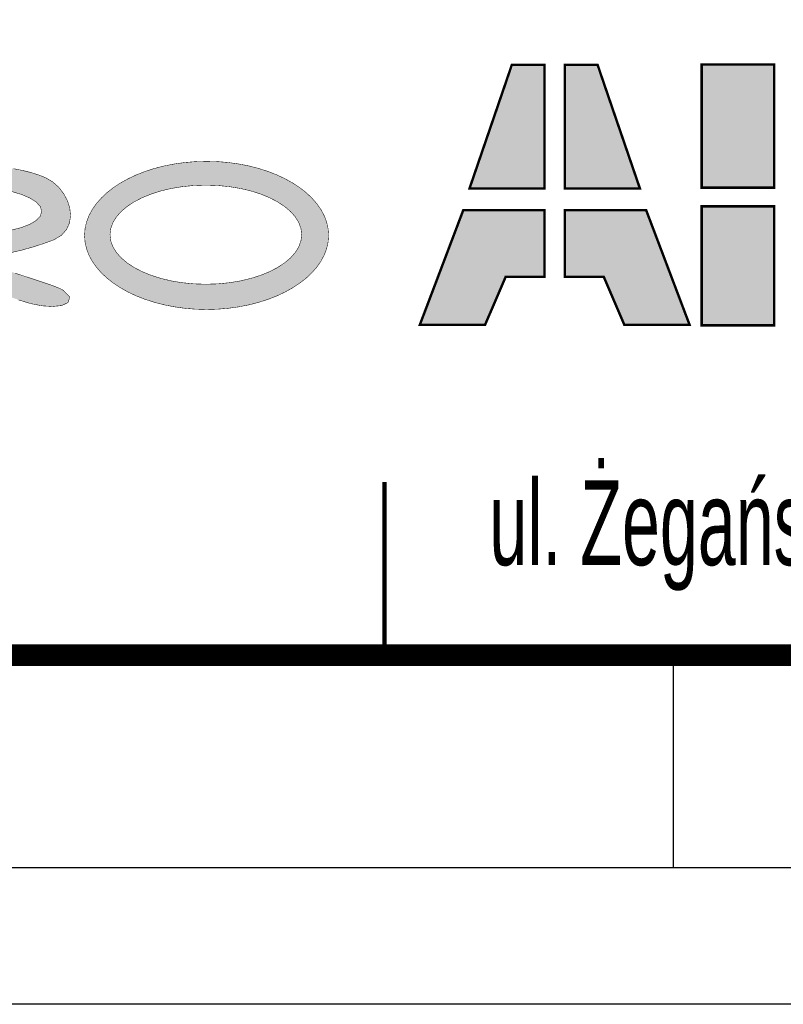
# Model space of a CAD drawing. Header units: millimetres. Extents: x 947 to 1808, y 151 to 525.
# Tile 21 of 27: x 1662 to 1680, y 151 to 174. Entities that reach past the tile are written whole.
import ezdxf
from ezdxf.enums import TextEntityAlignment as Align

# ---------------------------------------------------------------- set-up
doc = ezdxf.new("R2010")
doc.units = ezdxf.units.MM
doc.header["$LTSCALE"] = 15
doc.linetypes.add('AUSGEZOGEN', pattern=[0])
doc.linetypes.add('DOT2', pattern=[0.125, 0, -0.125])
doc.layers.add('LOGO', color=152, linetype='Continuous')
doc.layers.add('WARSTWA_1', color=7, linetype='Continuous')
doc.styles.add('ROMAND', font='romand.shx')

# ---------------------------------------------------------------- blocks, each defined once
blk = doc.blocks.new('LOGO')
at = {"layer": 'LOGO'}
h = blk.add_hatch(color=7, dxfattribs=at)
h.paths.add_polyline_path([(10.22, 5.846), (10.022, 5.995), (9.812, 6.126), (9.591, 6.239), (9.36, 6.336), (9.12, 6.416), (8.871, 6.479), (8.614, 6.526), (8.351, 6.556), (8.08, 6.569), (7.805, 6.567), (7.525, 6.548), (7.24, 6.513), (6.953, 6.463), (6.663, 6.397), (6.372, 6.315), (6.143, 6.233), (5.93, 6.134), (5.735, 6.021), (5.556, 5.894), (5.394, 5.755), (5.249, 5.606), (5.121, 5.447), (5.01, 5.28), (4.917, 5.107), (4.842, 4.929), (4.784, 4.747), (4.743, 4.563), (4.721, 4.378), (4.716, 4.193), (4.73, 4.01), (4.762, 3.831), (4.812, 3.656), (4.88, 3.487), (4.967, 3.325), (5.073, 3.173), (5.197, 3.03), (5.34, 2.899), (5.502, 2.781), (5.684, 2.678), (5.884, 2.59), (6.104, 2.519), (6.344, 2.467), (6.629, 2.42), (6.913, 2.384), (7.195, 2.361), (7.477, 2.35), (7.757, 2.352), (8.035, 2.367), (8.312, 2.397), (8.588, 2.44), (8.861, 2.499), (9.134, 2.574), (9.404, 2.664), (9.673, 2.771), (9.94, 2.894), (10.206, 3.035), (10.206, 1.984), (10.154, 1.599), (10.005, 1.343), (9.769, 1.205), (9.453, 1.175), (6.074, 1.147), (5.802, 1.111), (5.603, 1.018), (5.479, 0.888), (5.431, 0.738), (5.463, 0.588), (5.574, 0.456), (5.768, 0.362), (6.045, 0.323), (9.212, 0.323), (9.52, 0.348), (9.807, 0.398), (10.069, 0.475), (10.304, 0.58), (10.509, 0.714), (10.681, 0.879), (10.818, 1.075), (10.916, 1.305), (10.973, 1.57), (10.986, 1.871), (10.986, 5.321), (11.021, 5.53), (11.112, 5.721), (11.27, 5.889), (11.425, 6.043), (11.458, 6.218), (11.37, 6.414), (11.192, 6.645), (11.017, 6.759), (10.847, 6.765), (10.681, 6.669), (10.521, 6.479), (10.367, 6.202)])
h.paths.add_polyline_path([(9.857, 4.879), (9.989, 4.711), (10.069, 4.545), (10.094, 4.385), (10.06, 4.214), (9.968, 4.046), (9.82, 3.885), (9.62, 3.734), (9.369, 3.594), (9.07, 3.471), (8.725, 3.366), (8.335, 3.282), (7.905, 3.223), (7.543, 3.202), (7.199, 3.213), (6.876, 3.254), (6.58, 3.322), (6.313, 3.414), (6.079, 3.528), (5.884, 3.661), (5.731, 3.812), (5.624, 3.976), (5.567, 4.153), (5.564, 4.339), (5.617, 4.544), (5.718, 4.739), (5.862, 4.922), (6.048, 5.09), (6.272, 5.239), (6.531, 5.368), (6.822, 5.473), (7.142, 5.551), (7.489, 5.6), (7.858, 5.617), (8.229, 5.597), (8.578, 5.539), (8.902, 5.449), (9.196, 5.332), (9.456, 5.195), (9.678, 5.042)], flags=16)
h.paths.add_polyline_path([(13.289, 6.138), (13.168, 6.047), (13.09, 5.948), (12.93, 6.277), (12.74, 6.476), (12.52, 6.554), (12.275, 6.52), (12.004, 6.382), (11.812, 6.15), (11.841, 5.898), (12.04, 5.671), (12.255, 5.413), (12.315, 5.107), (12.304, 4.707), (12.216, 2.82), (12.226, 2.559), (12.295, 2.364), (12.409, 2.23), (12.552, 2.156), (12.709, 2.138), (12.866, 2.173), (13.007, 2.258), (13.117, 2.39), (13.182, 2.567), (13.187, 2.784), (13.169, 3.972), (13.174, 4.332), (13.218, 4.65), (13.301, 4.925), (13.424, 5.156), (13.586, 5.344), (13.789, 5.487), (14.034, 5.585), (14.306, 5.64), (14.581, 5.686), (14.857, 5.72), (15.136, 5.742), (15.416, 5.751), (15.698, 5.745), (15.982, 5.725), (16.268, 5.689), (16.555, 5.637), (16.845, 5.567), (17.136, 5.478), (17.428, 5.369), (17.529, 5.324), (17.63, 5.279), (17.757, 5.239), (18.096, 5.289), (18.217, 5.502), (18.084, 5.797), (17.946, 5.929), (17.773, 6.047), (17.567, 6.15), (17.334, 6.24), (17.077, 6.316), (16.801, 6.38), (16.509, 6.43), (16.206, 6.468), (15.895, 6.494), (15.581, 6.507), (15.268, 6.509), (14.96, 6.5), (14.662, 6.479), (14.376, 6.448), (14.108, 6.406), (13.861, 6.353), (13.639, 6.291), (13.447, 6.219)])
h.paths.add_polyline_path([(20.924, 5.919), (21.228, 5.947), (21.55, 5.963), (21.887, 5.967), (22.238, 5.958), (22.6, 5.937), (22.97, 5.903), (23.33, 5.829), (23.614, 5.699), (23.812, 5.518), (23.915, 5.291), (23.915, 5.023), (23.894, 4.916), (23.877, 4.818), (23.865, 4.725), (23.556, 4.81), (23.251, 4.883), (22.948, 4.944), (22.649, 4.994), (22.352, 5.031), (22.058, 5.057), (21.767, 5.072), (21.478, 5.075), (21.192, 5.068), (20.909, 5.051), (20.628, 5.023), (20.35, 4.985), (20.074, 4.938), (19.805, 4.877), (19.56, 4.797), (19.338, 4.699), (19.141, 4.587), (18.968, 4.461), (18.819, 4.323), (18.695, 4.177), (18.596, 4.022), (18.521, 3.863), (18.471, 3.699), (18.447, 3.534), (18.448, 3.37), (18.475, 3.208), (18.528, 3.05), (18.606, 2.899), (18.711, 2.756), (18.842, 2.623), (19, 2.502), (19.184, 2.395), (19.395, 2.305), (19.633, 2.232), (19.908, 2.177), (20.178, 2.13), (20.445, 2.092), (20.708, 2.063), (20.97, 2.044), (21.229, 2.035), (21.488, 2.036), (21.747, 2.047), (22.007, 2.069), (22.268, 2.103), (22.531, 2.147), (22.798, 2.204), (23.068, 2.272), (23.342, 2.353), (23.622, 2.446), (23.907, 2.552), (24.043, 2.575), (24.149, 2.525), (24.221, 2.394), (24.319, 2.218), (24.483, 2.127), (24.717, 2.126), (24.915, 2.162), (25.109, 2.213), (25.299, 2.282), (25.498, 2.455), (25.502, 2.71), (25.299, 2.978), (25.072, 3.214), (25.006, 3.457), (24.995, 3.745), (24.985, 4.032), (24.972, 4.366), (24.97, 4.73), (24.995, 5.108), (25.024, 5.517), (24.958, 5.837), (24.66, 6.116), (24.46, 6.223), (24.236, 6.314), (23.991, 6.391), (23.728, 6.454), (23.448, 6.504), (23.155, 6.542), (22.852, 6.568), (22.541, 6.583), (22.225, 6.587), (21.906, 6.581), (21.588, 6.567), (21.273, 6.544), (20.963, 6.513), (20.662, 6.476), (20.372, 6.432), (20.096, 6.382), (19.836, 6.327), (19.596, 6.268), (19.378, 6.205), (19.184, 6.14), (19.018, 6.072), (18.882, 6.002), (18.778, 5.931), (18.711, 5.86), (18.535, 5.603), (18.444, 5.366), (18.445, 5.163), (18.547, 5.007), (18.756, 4.913), (19.08, 4.895), (19.266, 4.924), (19.393, 4.997), (19.435, 5.122), (19.459, 5.258), (19.525, 5.382), (19.63, 5.495), (19.77, 5.595), (19.944, 5.684), (20.149, 5.761), (20.382, 5.826), (20.642, 5.878)])
h.paths.add_polyline_path([(21.038, 4.349), (21.447, 4.371), (21.856, 4.374), (22.238, 4.362), (22.589, 4.334), (22.905, 4.29), (23.181, 4.23), (23.413, 4.154), (23.598, 4.062), (23.73, 3.954), (23.807, 3.829), (23.823, 3.687), (23.774, 3.525), (23.662, 3.372), (23.493, 3.232), (23.271, 3.106), (23.001, 2.995), (22.689, 2.901), (22.339, 2.826), (21.956, 2.772), (21.545, 2.74), (21.133, 2.731), (20.749, 2.745), (20.396, 2.78), (20.079, 2.837), (19.801, 2.915), (19.566, 3.013), (19.38, 3.131), (19.246, 3.268), (19.168, 3.424), (19.159, 3.57), (19.215, 3.709), (19.332, 3.84), (19.504, 3.96), (19.727, 4.069), (19.997, 4.164), (20.308, 4.244), (20.657, 4.306)], flags=16)
h.paths.add_polyline_path([(26.433, 8.042), (26.186, 7.859), (25.995, 7.66), (25.853, 7.445), (25.755, 7.214), (25.693, 6.968), (25.661, 6.706), (25.654, 6.428), (25.753, 2.637), (25.86, 2.364), (26.084, 2.256), (26.324, 2.321), (26.478, 2.566), (26.541, 2.88), (26.584, 3.201), (26.61, 3.525), (26.624, 3.853), (26.63, 4.18), (26.632, 4.506), (30.126, 4.426), (30.412, 4.454), (30.596, 4.544), (30.688, 4.675), (30.696, 4.826), (30.631, 4.973), (30.501, 5.096), (30.316, 5.172), (30.084, 5.179), (29.888, 5.158), (29.673, 5.141), (29.439, 5.129), (29.186, 5.122), (28.916, 5.12), (28.63, 5.121), (28.327, 5.126), (28.009, 5.136), (27.677, 5.149), (27.331, 5.165), (26.972, 5.185), (26.6, 5.207), (26.57, 5.534), (26.562, 5.836), (26.575, 6.114), (26.609, 6.37), (26.665, 6.603), (26.742, 6.816), (26.841, 7.009), (26.962, 7.184), (27.104, 7.34), (27.269, 7.479), (27.455, 7.603), (27.664, 7.711), (27.895, 7.805), (28.149, 7.887), (28.425, 7.956), (28.723, 8.013), (29.077, 8.06), (29.415, 8.08), (29.734, 8.073), (30.033, 8.039), (30.308, 7.979), (30.557, 7.892), (30.779, 7.779), (30.97, 7.639), (31.129, 7.472), (31.252, 7.279), (31.339, 7.058), (31.387, 6.87), (31.432, 6.697), (31.489, 6.556), (31.616, 6.41), (31.788, 6.339), (31.985, 6.336), (32.187, 6.394), (32.372, 6.505), (32.521, 6.662), (32.612, 6.857), (32.625, 7.085), (32.54, 7.337), (32.41, 7.532), (32.268, 7.712), (32.113, 7.877), (31.948, 8.027), (31.772, 8.162), (31.586, 8.284), (31.39, 8.391), (31.184, 8.485), (30.97, 8.565), (30.748, 8.632), (30.518, 8.685), (30.28, 8.727), (30.035, 8.755), (29.784, 8.771), (29.528, 8.776), (29.265, 8.768), (28.998, 8.749), (28.727, 8.718), (28.451, 8.677), (28.172, 8.624), (27.89, 8.561), (27.606, 8.488), (27.32, 8.405), (27.032, 8.311), (26.743, 8.208)])
h.paths.add_polyline_path([(34.499, 6.069), (34.443, 6.278), (34.294, 6.426), (34.086, 6.483), (33.877, 6.426), (33.729, 6.278), (33.672, 6.069), (33.672, 2.711), (33.729, 2.502), (33.877, 2.354), (34.086, 2.297), (34.294, 2.354), (34.443, 2.502), (34.499, 2.711)])
h.paths.add_polyline_path([(35.444, 2.699), (35.445, 2.698), (36.267, 2.698), (36.286, 3.062), (36.291, 3.421), (36.284, 3.774), (36.322, 4.042), (36.445, 4.126), (36.628, 4.083), (36.847, 3.972), (37.078, 3.851), (37.343, 3.736), (37.609, 3.617), (37.877, 3.497), (38.144, 3.375), (38.412, 3.253), (38.68, 3.133), (38.946, 3.014), (39.211, 2.899), (39.475, 2.788), (39.736, 2.682), (39.994, 2.582), (40.25, 2.49), (40.621, 2.377), (40.958, 2.312), (41.265, 2.293), (41.545, 2.32), (41.734, 2.411), (41.788, 2.576), (41.593, 2.778), (41.495, 2.832), (41.322, 2.902), (41.087, 2.985), (40.804, 3.079), (40.486, 3.183), (40.148, 3.294), (39.802, 3.411), (39.463, 3.531), (39.143, 3.653), (38.857, 3.774), (39.147, 3.788), (39.443, 3.817), (39.743, 3.86), (40.048, 3.918), (40.358, 3.991), (40.672, 4.079), (40.992, 4.182), (41.317, 4.3), (41.539, 4.436), (41.692, 4.609), (41.78, 4.809), (41.81, 5.027), (41.787, 5.252), (41.716, 5.476), (41.602, 5.688), (41.452, 5.88), (41.269, 6.042), (41.061, 6.164), (40.853, 6.247), (40.621, 6.32), (40.368, 6.383), (40.098, 6.436), (39.813, 6.48), (39.518, 6.513), (39.215, 6.536), (38.908, 6.549), (38.6, 6.551), (38.294, 6.543), (37.993, 6.525), (37.7, 6.496), (37.42, 6.456), (37.155, 6.406), (36.908, 6.345), (36.682, 6.273), (36.482, 6.189), (36.31, 6.095), (36.352, 9.169), (36.326, 9.439), (36.217, 9.652), (36.005, 9.757), (35.784, 9.708), (35.65, 9.515), (35.595, 9.206)])
h.paths.add_polyline_path([(36.647, 4.957), (36.615, 5.087), (36.655, 5.225), (36.762, 5.363), (36.928, 5.495), (37.148, 5.616), (37.414, 5.723), (37.721, 5.811), (38.061, 5.875), (38.428, 5.911), (38.815, 5.914), (39.248, 5.884), (39.649, 5.831), (40.01, 5.757), (40.325, 5.665), (40.583, 5.556), (40.778, 5.433), (40.901, 5.298), (40.943, 5.153), (40.901, 5.01), (40.779, 4.879), (40.586, 4.764), (40.329, 4.665), (40.015, 4.584), (39.653, 4.524), (39.251, 4.485), (38.815, 4.471), (38.424, 4.477), (38.053, 4.5), (37.709, 4.537), (37.4, 4.59), (37.132, 4.659), (36.913, 4.743), (36.749, 4.843)], flags=16)
h.paths.add_polyline_path([(36.063, 2.343), (36.211, 2.49), (36.267, 2.697), (35.445, 2.697), (35.501, 2.49), (35.649, 2.343), (35.856, 2.286)])
h.paths.add_polyline_path([(43.095, 2.997), (43.307, 2.857), (43.538, 2.728), (43.786, 2.611), (44.05, 2.508), (44.329, 2.418), (44.621, 2.343), (44.926, 2.283), (45.241, 2.239), (45.566, 2.212), (45.899, 2.203), (46.232, 2.212), (46.557, 2.239), (46.872, 2.283), (47.177, 2.343), (47.469, 2.418), (47.748, 2.508), (48.012, 2.611), (48.26, 2.728), (48.491, 2.857), (48.703, 2.997), (48.895, 3.147), (49.065, 3.307), (49.213, 3.477), (49.337, 3.654), (49.436, 3.839), (49.508, 4.031), (49.552, 4.228), (49.567, 4.43), (49.552, 4.632), (49.508, 4.829), (49.436, 5.021), (49.337, 5.206), (49.213, 5.383), (49.065, 5.552), (48.895, 5.713), (48.703, 5.863), (48.491, 6.003), (48.26, 6.132), (48.012, 6.249), (47.748, 6.352), (47.469, 6.442), (47.177, 6.517), (46.872, 6.577), (46.557, 6.621), (46.232, 6.648), (45.899, 6.657), (45.566, 6.648), (45.241, 6.621), (44.926, 6.577), (44.621, 6.517), (44.329, 6.442), (44.05, 6.352), (43.786, 6.249), (43.538, 6.132), (43.307, 6.003), (43.095, 5.863), (42.903, 5.713), (42.733, 5.552), (42.585, 5.383), (42.461, 5.206), (42.362, 5.021), (42.29, 4.829), (42.246, 4.632), (42.231, 4.43), (42.246, 4.228), (42.29, 4.031), (42.362, 3.839), (42.461, 3.654), (42.585, 3.477), (42.733, 3.307), (42.903, 3.147)])
h.paths.add_polyline_path([(43.514, 3.601), (43.335, 3.752), (43.191, 3.914), (43.085, 4.085), (43.019, 4.265), (42.997, 4.452), (43.019, 4.638), (43.085, 4.818), (43.191, 4.989), (43.335, 5.151), (43.514, 5.302), (43.725, 5.44), (43.966, 5.565), (44.234, 5.674), (44.525, 5.767), (44.838, 5.841), (45.17, 5.896), (45.517, 5.93), (45.877, 5.942), (46.238, 5.93), (46.585, 5.896), (46.917, 5.841), (47.23, 5.767), (47.521, 5.674), (47.789, 5.565), (48.03, 5.44), (48.241, 5.302), (48.42, 5.151), (48.564, 4.989), (48.67, 4.818), (48.735, 4.638), (48.758, 4.452), (48.735, 4.265), (48.67, 4.085), (48.564, 3.914), (48.42, 3.752), (48.241, 3.601), (48.03, 3.463), (47.789, 3.338), (47.521, 3.229), (47.23, 3.137), (46.917, 3.062), (46.585, 3.007), (46.238, 2.973), (45.877, 2.962), (45.517, 2.973), (45.17, 3.007), (44.838, 3.062), (44.525, 3.137), (44.234, 3.229), (43.966, 3.338), (43.725, 3.463)], flags=16)
at = {"layer": 'WARSTWA_1', "color": 39, "linetype": 'Continuous', "const_width": 0.015}
for points in [[(40.098, 6.436), (40.368, 6.383), (40.621, 6.32), (40.853, 6.247), (41.061, 6.164), (41.269, 6.042), (41.452, 5.88), (41.602, 5.688), (41.716, 5.476), (41.787, 5.252), (41.81, 5.027), (41.78, 4.809), (41.692, 4.609), (41.539, 4.436), (41.317, 4.3), (40.992, 4.182), (40.672, 4.079), (40.358, 3.991), (40.048, 3.918)], [(40.148, 3.294), (40.486, 3.183), (40.804, 3.079), (41.087, 2.985), (41.322, 2.902), (41.495, 2.832), (41.593, 2.778), (41.788, 2.576), (41.734, 2.411), (41.545, 2.32), (41.265, 2.293), (40.958, 2.312), (40.621, 2.377), (40.25, 2.49)], [(40.015, 4.584), (40.329, 4.665), (40.586, 4.764), (40.779, 4.879), (40.901, 5.01), (40.943, 5.153), (40.901, 5.298), (40.778, 5.433), (40.583, 5.556), (40.325, 5.665), (40.01, 5.757)]]:
    blk.add_lwpolyline(points, dxfattribs=at)
for points in [[(45.899, 2.203), (46.232, 2.212), (46.557, 2.239), (46.872, 2.283), (47.177, 2.343), (47.469, 2.418), (47.748, 2.508), (48.012, 2.611), (48.26, 2.728), (48.491, 2.857), (48.703, 2.997), (48.895, 3.147), (49.065, 3.307), (49.213, 3.477), (49.337, 3.654), (49.436, 3.839), (49.508, 4.031), (49.552, 4.228), (49.567, 4.43), (49.567, 4.43), (49.552, 4.632), (49.508, 4.829), (49.436, 5.021), (49.337, 5.206), (49.213, 5.383), (49.065, 5.552), (48.895, 5.713), (48.703, 5.863), (48.491, 6.003), (48.26, 6.132), (48.012, 6.249), (47.748, 6.352), (47.469, 6.442), (47.177, 6.517), (46.872, 6.577), (46.557, 6.621), (46.232, 6.648), (45.899, 6.657), (45.566, 6.648), (45.241, 6.621), (44.926, 6.577), (44.621, 6.517), (44.329, 6.442), (44.05, 6.352), (43.786, 6.249), (43.538, 6.132), (43.307, 6.003), (43.095, 5.863), (42.903, 5.713), (42.733, 5.552), (42.585, 5.383), (42.461, 5.206), (42.362, 5.021), (42.29, 4.829), (42.246, 4.632), (42.231, 4.43), (42.231, 4.43), (42.246, 4.228), (42.29, 4.031), (42.362, 3.839), (42.461, 3.654), (42.585, 3.477), (42.733, 3.307), (42.903, 3.147), (43.095, 2.997), (43.307, 2.857), (43.538, 2.728), (43.786, 2.611), (44.05, 2.508), (44.329, 2.418), (44.621, 2.343), (44.926, 2.283), (45.241, 2.239), (45.566, 2.212)], [(45.899, 2.203), (46.232, 2.212), (46.557, 2.239), (46.872, 2.283), (47.177, 2.343), (47.469, 2.418), (47.748, 2.508), (48.012, 2.611), (48.26, 2.728), (48.491, 2.857), (48.703, 2.997), (48.895, 3.147), (49.065, 3.307), (49.213, 3.477), (49.337, 3.654), (49.436, 3.839), (49.508, 4.031), (49.552, 4.228), (49.567, 4.43), (49.567, 4.43), (49.552, 4.632), (49.508, 4.829), (49.436, 5.021), (49.337, 5.206), (49.213, 5.383), (49.065, 5.552), (48.895, 5.713), (48.703, 5.863), (48.491, 6.003), (48.26, 6.132), (48.012, 6.249), (47.748, 6.352), (47.469, 6.442), (47.177, 6.517), (46.872, 6.577), (46.557, 6.621), (46.232, 6.648), (45.899, 6.657), (45.566, 6.648), (45.241, 6.621), (44.926, 6.577), (44.621, 6.517), (44.329, 6.442), (44.05, 6.352), (43.786, 6.249), (43.538, 6.132), (43.307, 6.003), (43.095, 5.863), (42.903, 5.713), (42.733, 5.552), (42.585, 5.383), (42.461, 5.206), (42.362, 5.021), (42.29, 4.829), (42.246, 4.632), (42.231, 4.43), (42.231, 4.43), (42.246, 4.228), (42.29, 4.031), (42.362, 3.839), (42.461, 3.654), (42.585, 3.477), (42.733, 3.307), (42.903, 3.147), (43.095, 2.997), (43.307, 2.857), (43.538, 2.728), (43.786, 2.611), (44.05, 2.508), (44.329, 2.418), (44.621, 2.343), (44.926, 2.283), (45.241, 2.239), (45.566, 2.212)], [(45.877, 2.962), (46.238, 2.973), (46.585, 3.007), (46.917, 3.062), (47.23, 3.137), (47.521, 3.229), (47.789, 3.338), (48.03, 3.463), (48.241, 3.601), (48.42, 3.752), (48.564, 3.914), (48.67, 4.085), (48.735, 4.265), (48.758, 4.452), (48.758, 4.452), (48.735, 4.638), (48.67, 4.818), (48.564, 4.989), (48.42, 5.151), (48.241, 5.302), (48.03, 5.44), (47.789, 5.565), (47.521, 5.674), (47.23, 5.767), (46.917, 5.841), (46.585, 5.896), (46.238, 5.93), (45.877, 5.942), (45.517, 5.93), (45.17, 5.896), (44.838, 5.841), (44.525, 5.767), (44.234, 5.674), (43.966, 5.565), (43.725, 5.44), (43.514, 5.302), (43.335, 5.151), (43.191, 4.989), (43.085, 4.818), (43.019, 4.638), (42.997, 4.452), (42.997, 4.452), (43.019, 4.265), (43.085, 4.085), (43.191, 3.914), (43.335, 3.752), (43.514, 3.601), (43.725, 3.463), (43.966, 3.338), (44.234, 3.229), (44.525, 3.137), (44.838, 3.062), (45.17, 3.007), (45.517, 2.973)], [(45.877, 2.962), (46.238, 2.973), (46.585, 3.007), (46.917, 3.062), (47.23, 3.137), (47.521, 3.229), (47.789, 3.338), (48.03, 3.463), (48.241, 3.601), (48.42, 3.752), (48.564, 3.914), (48.67, 4.085), (48.735, 4.265), (48.758, 4.452), (48.758, 4.452), (48.735, 4.638), (48.67, 4.818), (48.564, 4.989), (48.42, 5.151), (48.241, 5.302), (48.03, 5.44), (47.789, 5.565), (47.521, 5.674), (47.23, 5.767), (46.917, 5.841), (46.585, 5.896), (46.238, 5.93), (45.877, 5.942), (45.517, 5.93), (45.17, 5.896), (44.838, 5.841), (44.525, 5.767), (44.234, 5.674), (43.966, 5.565), (43.725, 5.44), (43.514, 5.302), (43.335, 5.151), (43.191, 4.989), (43.085, 4.818), (43.019, 4.638), (42.997, 4.452), (42.997, 4.452), (43.019, 4.265), (43.085, 4.085), (43.191, 3.914), (43.335, 3.752), (43.514, 3.601), (43.725, 3.463), (43.966, 3.338), (44.234, 3.229), (44.525, 3.137), (44.838, 3.062), (45.17, 3.007), (45.517, 2.973)]]:
    blk.add_lwpolyline(points, close=True, dxfattribs=at)
blk = doc.blocks.new('A3-grafiko')
h = blk.add_hatch(color=1)
h.paths.add_polyline_path([(278.318, 15.474), (280.231, 15.474), (280.231, 13.905), (279.316, 13.905), (278.83, 12.773), (277.295, 12.773)])
h.paths.add_polyline_path([(282.62, 15.474), (280.707, 15.474), (280.707, 13.905), (281.622, 13.905), (282.108, 12.773), (283.643, 12.773)])
at = {"color": 5}
blk.add_line((283.26, 4.801), (283.26, 0), dxfattribs=at)
at = {"color": 5, "linetype": 'Continuous'}
blk.add_lwpolyline([(0, 0), (410, 0), (410, 287), (0, 287)], close=True, dxfattribs=at)
at = {"const_width": 0.51}
blk.add_lwpolyline([(24, 5), (410, 5), (410, 36.601), (24, 36.601)], close=True, dxfattribs=at)
at = {"color": 1, "linetype": 'AUSGEZOGEN', "const_width": 0.0576}
for points in [[(279.462, 18.895), (280.229, 18.895), (280.229, 15.982), (278.464, 15.982), (279.462, 18.895)], [(281.476, 18.895), (280.709, 18.895), (280.709, 15.982), (282.474, 15.982), (281.476, 18.895)], [(278.318, 15.474), (280.231, 15.474), (280.231, 13.905), (279.316, 13.905), (278.83, 12.773), (277.295, 12.773), (278.318, 15.474)], [(282.62, 15.474), (280.707, 15.474), (280.707, 13.905), (281.622, 13.905), (282.108, 12.773), (283.643, 12.773), (282.62, 15.474)]]:
    blk.add_lwpolyline(points, dxfattribs=at)
for points in [[(283.928, 18.901), (285.633, 18.901), (285.633, 16.001), (283.928, 16.001)], [(283.928, 15.563), (285.633, 15.563), (285.633, 12.762), (283.928, 12.762)]]:
    blk.add_lwpolyline(points, close=True, dxfattribs=at)
at = {"linetype": 'DOT2', "const_width": 0.102}
blk.add_lwpolyline([(276.461, 9.078), (276.461, 5)], dxfattribs=at)
at = {"color": 1, "linetype": 'AUSGEZOGEN'}
for points in [[(278.439, 15.982), (280.229, 15.982), (279.513, 18.921), (280.229, 18.87)], [(282.5, 15.982), (280.709, 15.982), (281.425, 18.921), (280.709, 18.87)]]:
    blk.add_solid(points, dxfattribs=at)
at = {"color": 1}
for points in [[(283.926, 15.998), (283.926, 18.907), (285.612, 15.998), (285.626, 18.887)], [(283.926, 12.758), (283.926, 15.569), (285.612, 12.758), (285.626, 15.549)]]:
    blk.add_solid(points, dxfattribs=at)
at = {"layer": 'LOGO', "xscale": 0.7827365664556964, "yscale": 0.7827365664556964, "zscale": 0.7827365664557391}
blk.add_blockref('LOGO', (236.351, 11.411), dxfattribs=at)
at = {"width": 0.6}
blk.add_text('ul. Żegańska 1 04-713 Warszawa', height=2, dxfattribs=at).set_placement((278.931, 7.118))
at = {"color": 250, "style": 'ROMAND', "width": 0.9}
for tag, p, height in [('OPRACOWAŁ', (37.102, 33.56), 2), ('BRANŻA', (290.245, 33.04), 2.243), ('ZMIANA1', (109.377, 33.461), 2), ('ZMIANA2', (155.377, 33.461), 2), ('ZMIANA3', (201.377, 33.461), 2), ('RODZAJ_DOK', (249.47, 33.04), 2.243), ('NAZWA_ZAKŁADU', (375.799, 32.733), 2.243), ('DATA1', (83.569, 32.976), 2), ('OZN_DOK1', (326.144, 32.248), 2.243), ('SPRAWDZIŁ', (37.102, 29.56), 2), ('ZM1_WPROW', (104.855, 29.7), 2), ('ZM2_WPROW', (150.855, 29.7), 2), ('ZM3_WPROW', (196.855, 29.7), 2), ('DATA', (136.056, 29.294), 2), ('DATA', (182.056, 29.294), 2), ('DATA', (228.056, 29.294), 2), ('DATA2', (83.569, 28.976), 2), ('OZN_DOK2', (326.144, 28.407), 2.243), ('NAZWA_OBIEKTU', (375.799, 28.314), 2.243), ('ZATWIERDZIŁ', (37.102, 25.56), 2), ('ZM1_ZATW', (104.855, 25.7), 2), ('ZM2_ZATW', (150.855, 25.7), 2), ('ZM3_ZATW', (196.855, 25.7), 2), ('DATA', (136.056, 25.294), 2), ('DATA', (182.056, 25.294), 2), ('DATA', (228.056, 25.294), 2), ('DATA3', (83.569, 24.976), 2), ('NAZWA_PRAC', (337.117, 22.562), 2.243), ('OPIS_ZM_1', (98.413, 19.262), 1.5), ('OPIS_ZM_2', (144.413, 19.262), 1.5), ('OPIS_ZM_3', (190.413, 19.262), 1.5), ('OPIS_ZM_1', (98.413, 16.762), 1.5), ('OPIS_ZM_2', (144.413, 16.762), 1.5), ('OPIS_ZM_3', (190.413, 16.762), 1.5), ('144', (401.641, 15.998), 2.243), ('1', (392.026, 15.36), 2.243), ('1:1', (368.283, 15.073), 2.243), ('OPIS_ZM_1', (98.413, 14.262), 1.5), ('OPIS_ZM_2', (144.413, 14.262), 1.5), ('OPIS_ZM_3', (190.413, 14.262), 1.5), ('00', (381.556, 12.667), 2.243), ('A3', (368.283, 6.918), 2.243), ('APLIKACJA', (392.026, 7.205), 2)]:
    blk.add_attdef(tag, p, '', height=height, dxfattribs=at)
at = {"color": 1, "style": 'ROMAND'}
for tag, p, height, width in [('TYTUL_1', (249.411, 28.343), 2.243, 0.9), ('TYTUL_2', (249.411, 25.217), 2.243, 0.9), ('TYTUL_3', (249.411, 22.185), 2.243, 0.9), ('PLIK', (37.723, 6.22), 1.8, 0.8)]:
    blk.add_attdef(tag, p, '', height=height, dxfattribs=dict(at, width=width))
blk.add_attdef('NUMER_RYS', text='', height=2.345, dxfattribs=at).set_placement((403.569, 22.948), align=Align.RIGHT)
at = {"color": 250, "style": 'ROMAND', "width": 0.9, "flags": 2}
for tag, p in [('ZAMAWIAJĄCY', (36.801, 20.951)), ('NR_UMOWY', (36.801, 15.674)), ('NAZWA_PROJEKTU', (36.801, 10.726))]:
    blk.add_attdef(tag, p, '', height=2.243, dxfattribs=at)
at = {"color": 1, "style": 'ROMAND', "width": 0.9}
blk.add_attdef('NR_DOK', text='', height=2.548, dxfattribs=at).set_placement((341.162, 12.857), align=Align.CENTER)

msp = doc.modelspace()

# ---------------------------------------------------------------- linework, layer by layer
at = {"layer": 'Defpoints'}
msp.add_lwpolyline([(1598.428, 447.504), (1808.428, 447.504), (1808.428, 150.504), (1598.428, 150.504)], close=True, dxfattribs=at)

# ---------------------------------------------------------------- block references
msp.add_blockref('A3-grafiko', (1394.26, 153.721))

doc.saveas('drawing.dxf')
